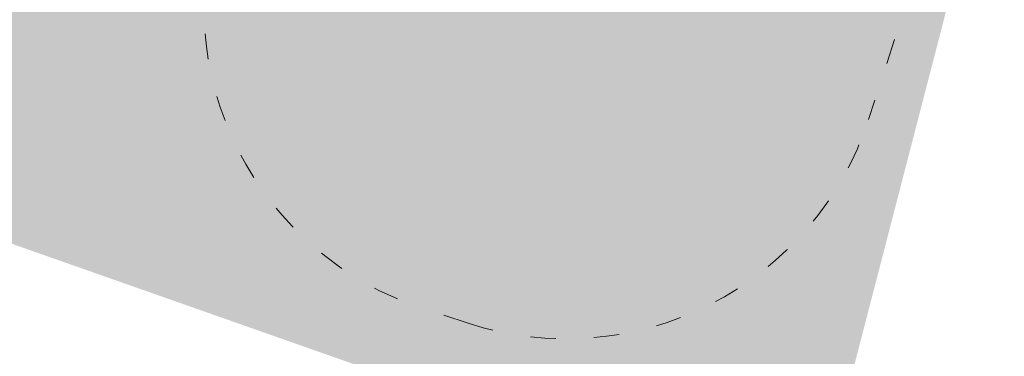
# Model space of a CAD drawing. Header units: inches. Extents: x -93 to 151, y -96 to 115.
# Tile 65 of 126: x -15.35 to -10.72, y 30.69 to 32.28. Entities that reach past the tile are written whole.
import ezdxf

# ---------------------------------------------------------------- set-up
doc = ezdxf.new("R2010")
doc.units = ezdxf.units.IN
doc.header["$MEASUREMENT"] = 0
doc.linetypes.add('ACAD_ISO03W100', pattern=[30, 12, -18])
for name, color, linetype, lineweight in [('1_mapa', 7, 'Continuous', 5), ('1_projektowane', 7, 'Continuous', 5), ('1_trawnik', 84, 'Continuous', 0), ('strefa', 7, 'ACAD_ISO03W100', 5)]:
    doc.layers.add(name, color=color, linetype=linetype, lineweight=lineweight)
picture_1 = doc.add_image_def('image1.jpg', size_in_pixel=(9921, 7015))

# ---------------------------------------------------------------- blocks, each defined once
blk = doc.blocks.new('fdfdfd')
at = {"layer": 'strefa', "color": 0, "ltscale": 0.01}
blk.add_lwpolyline([(99.0586, 12.4064, -0.414214), (100.5536, 13.9014), (102.1496, 13.9014, -0.414214), (103.6446, 12.4064), (103.6446, 12.1834, -0.414214), (102.1496, 10.6884), (100.5536, 10.6884, -0.414214), (99.0586, 12.1834)], format="xyb", close=True, dxfattribs=at)

msp = doc.modelspace()

# ---------------------------------------------------------------- hatches: boundary and pattern name
at = {"layer": '1_trawnik'}
h = msp.add_hatch(dxfattribs=at)
h.set_pattern_fill('GRASS', color=256, scale=0.5)
h.paths.add_polyline_path([(-34.7935, 40.9898), (-29.2822, 38.2964), (-25.8682, 49.1163), (-31.7251, 50.8916), (-35.244, 41.1748)])
h.paths.add_polyline_path([(-16.1614, 46.2548), (-18.8496, 37.416), (-26.5718, 39.7883), (-29.31, 31.2721), (-25.8343, 29.4543), (-23.4102, 35.1312), (-17.2315, 32.7077), (-17.124, 32.6633), (-17.3909, 31.9261), (-11.6179, 29.8953), (-7.962, 43.991), (-11.0913, 44.8438), (-11.5145, 43.0161), (-10.0677, 42.6199), (-12.0483, 35.3862), (-17.8353, 36.9707), (-16.2508, 42.7577), (-13.3573, 41.9654), (-12.9612, 43.4122), (-11.5145, 43.0161), (-11.0913, 44.8438)])
h.paths.add_polyline_path([(-2.1532, 21.3265), (1.6432, 18.4), (-1.3289, 14.7642), (-6.1352, 16.8383)])

# ---------------------------------------------------------------- block references
at = {"layer": '1_projektowane', "rotation": 71.96320971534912}
msp.add_blockref('fdfdfd', (-32.3261, -67.1154), dxfattribs=at)

# ---------------------------------------------------------------- pictures from other files: only their frames are drawn
at = {"layer": '1_mapa'}
image = msp.add_image(picture_1, insert=(55.5372, -96.0192), size_in_units=(210.6508, 148.9483), rotation=90, dxfattribs=dict(at, fade=40))
image.dxf.flags = 7

doc.saveas('drawing.dxf')
